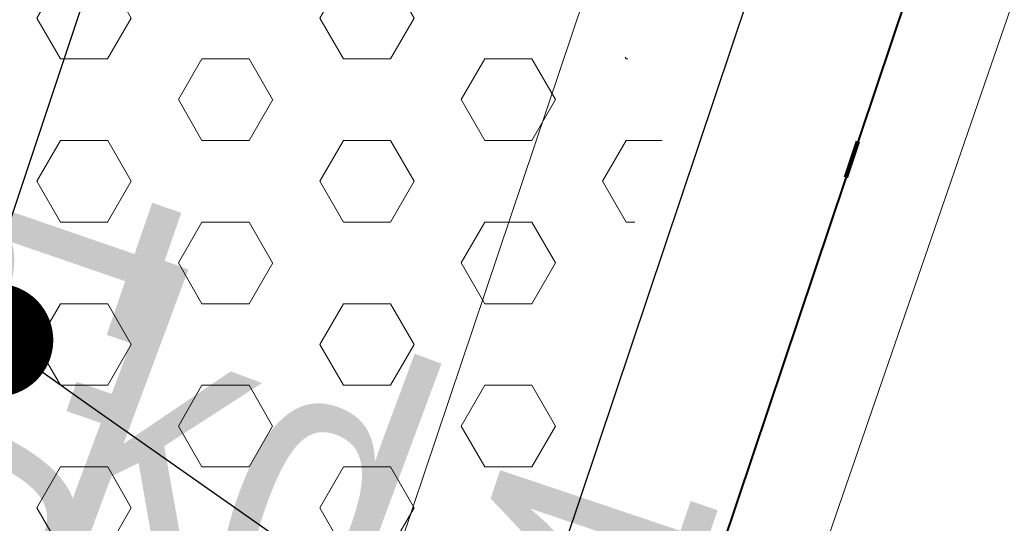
# Model space of a CAD drawing. Header units: metres. Extents: x 6599773 to 13199707, y 5688499 to 11377233.
# Tile 116 of 256: x 6599946.03 to 6599948.64, y 5688830.32 to 5688831.66. Entities that reach past the tile are written whole.
import ezdxf
from ezdxf import colors
from ezdxf.entities.mleader import LeaderData, LeaderLine
from ezdxf.enums import TextEntityAlignment as Align
from ezdxf.math import Vec2, Vec3

# ---------------------------------------------------------------- set-up
doc = ezdxf.new("R2010")
doc.units = ezdxf.units.M
doc.header["$MEASUREMENT"] = 0
for name, pattern in [('1', [0]), ('9', [1, 0, -1]), ('BTO', [0]), ('GUK', [2, 1.5, -0.5]), ('UPT', [0])]:
    doc.linetypes.add(name, pattern=pattern)
doc.layers.get('0').update_dxf_attribs({"linetype": 'CONTINUOUS', "lineweight": 5})
for name, color, linetype, lineweight in [('_kolor chodnik', 50, '1', 0), ('_kolor umocn', 7, '1', 5), ('_kolor zjazdy kostka', 7, '1', 0), ('_kolor ścieżka', 10, '1', 0), ('_linie rozgran', 100, '9', 90), ('_opiskd', 14, 'CONTINUOUS', 15), ('_row', 150, 'CONTINUOUS', 30), ('AS__Nowe_granice', 140, 'CONTINUOUS', 30), ('Kontury', 90, 'GUK', 5), ('OTK_L_5', 7, 'CONTINUOUS', 5), ('OTR_T_1', 7, 'CONTINUOUS', 5), ('P_SUKP_E_T_0', 7, 'CONTINUOUS', 5), ('UTTPOM_L_0', 30, 'UPT', 9)]:
    doc.layers.add(name, color=color, linetype=linetype, lineweight=lineweight)
for name, color, linetype, lineweight, true_color in [('_kolor jezdnia', 7, '1', 0, 0x00dbdb), ('_kolor pobocze', 7, '1', 0, 0xff66ff), ('_podział mój', 7, 'BTO', 40, 0xdb70ff)]:
    doc.layers.add(name, color=color, linetype=linetype, lineweight=lineweight, true_color=true_color)
doc.styles.add('opis drzewa', font='ARIALN.TTF', dxfattribs={"width": 0.7, "height": 1.6})
doc.styles.add('STYL_ARIAL', font='ARIALN.TTF', dxfattribs={"width": 0.75, "oblique": 0.1})
pattern_1 = [(45, (0, 0), (-0.1767766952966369, 0.1767766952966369), []), (135, (0, 0), (-0.1767766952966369, -0.1767766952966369), [])]

# ---------------------------------------------------------------- blocks, each defined once
blk = doc.blocks.new('_Dot')
at = {"color": 0, "linetype": 'ByBlock', "lineweight": -2}
blk.add_line((-0.5, 0), (-1, 0), dxfattribs=at)
at = {"color": 0, "linetype": 'ByBlock', "const_width": 0.5}
blk.add_lwpolyline([(-0.25, 0, 1), (0.25, 0, 1)], format="xyb", close=True, dxfattribs=at)

msp = doc.modelspace()

# ---------------------------------------------------------------- hatches: boundary and pattern name
at = {"layer": '_kolor chodnik'}
h = msp.add_hatch(dxfattribs=at)
h.set_pattern_fill('ANSI37', color=256, scale=2)
h.set_pattern_definition(pattern_1)
h.paths.add_polyline_path([(6599849.938171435, 5688542.085872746), (6599852.232147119, 5688548.938742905), (6599853.573135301, 5688548.489851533), (6599853.827082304, 5688549.248475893), (6599851.793849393, 5688549.929093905), (6599849.895278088, 5688548.982823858), (6599847.823506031, 5688542.793750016)])
edge = h.paths.add_edge_path()
edge.add_line((6600018.106075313, 5689087.454911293), (6600022.42781917, 5689091.229234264))
edge.add_line((6600022.42781917, 5689091.229234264), (6600020.233254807, 5689093.742094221))
edge.add_line((6600020.233254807, 5689093.742094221), (6600017.159471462, 5689091.057656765))
edge.add_arc((6600023.275194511, 5689085.3851404), 8.341433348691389, 137.1531559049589, 148.8016577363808)
edge.add_line((6600016.140105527, 5689089.706021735), (6600018.106075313, 5689087.454911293))
h.paths.add_polyline_path([(6600038.501784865, 5689187.592294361), (6600037.906968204, 5689187.700586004), (6600037.63829624, 5689186.224843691), (6600038.240083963, 5689186.115282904)])
h.paths.add_polyline_path([(6600069.098302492, 5689360.276020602), (6600068.321239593, 5689360.413462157), (6600068.064048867, 5689358.936495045), (6600068.836639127, 5689358.799546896)])
h.paths.add_polyline_path([(6600082.393785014, 5689362.950258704), (6600082.941124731, 5689366.103121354), (6600081.481377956, 5689366.361351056), (6600080.923159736, 5689363.210828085)])
h.paths.add_polyline_path([(6600074.022236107, 5689388.065861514), (6600072.983907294, 5689388.249860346), (6600072.723374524, 5689386.77253894), (6600073.760538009, 5689386.588865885)])
h.paths.add_polyline_path([(6600105.613104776, 5689486.405659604), (6600106.749499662, 5689489.711933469), (6600105.298891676, 5689490.233346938), (6600104.143487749, 5689486.917306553)], flags=17)
h.paths.add_polyline_path([(6600132.519778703, 5689678.737346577), (6600131.761827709, 5689678.896110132), (6600131.444670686, 5689677.429261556), (6600132.212256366, 5689677.269208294)])
h.paths.add_polyline_path([(6600156.649397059, 5689798.7449027), (6600156.48800471, 5689797.958860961), (6600157.450195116, 5689797.757316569), (6600157.615023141, 5689798.542205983)])
h.paths.add_polyline_path([(6600189.055358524, 5689948.643107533), (6600187.902868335, 5689948.884512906), (6600187.600024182, 5689947.417400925), (6600188.748131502, 5689947.176379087)])
edge = h.paths.add_edge_path()
edge.add_line((6600204.459383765, 5690032.969035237), (6600204.153258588, 5690031.227801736))
edge.add_arc((6600202.328347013, 5690027.299936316), 4.331100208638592, 41.85300125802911, 65.08011549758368, ccw=False)
edge.add_arc((6600032.90393149, 5690051.979071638), 174.020003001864, 352.8070218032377, 353.495463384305)
edge.add_arc((6600202.372679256, 5690027.343587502), 5.999999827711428, 55.12102442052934, 69.64815978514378)
edge = h.paths.add_edge_path()
edge.add_line((6600205.046027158, 5690040.265402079), (6600204.972740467, 5690038.483452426))
edge.add_arc((6600203.986269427, 5690044.401803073), 5.999999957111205, 279.4630688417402, 294.9140560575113)
edge.add_line((6600206.513819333, 5690038.960158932), (6600206.607027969, 5690041.030672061))
edge.add_arc((6600203.986269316, 5690044.401803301), 4.270000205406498, 284.3702444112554, 307.86193139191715, ccw=False)
edge = h.paths.add_edge_path()
edge.add_arc((6600203.547470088, 5690044.558759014), 6.446878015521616, 324.4350091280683, 356.2013368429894, ccw=False)
edge.add_arc((6600203.986269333, 5690044.401803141), 6.00000007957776, 323.2169970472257, 357.4193489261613)
h.paths.add_polyline_path([(6600208.910055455, 5690121.713696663), (6600208.146285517, 5690121.748120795), (6600207.125602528, 5690121.794124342), (6600209.971605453, 5690121.665851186)])
edge = h.paths.add_edge_path()
edge.add_line((6600238.769818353, 5690481.648294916), (6600240.338176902, 5690490.873746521))
edge.add_line((6600240.338176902, 5690490.873746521), (6600241.251295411, 5690510.829461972))
edge.add_line((6600241.251295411, 5690510.829461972), (6600239.524022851, 5690510.928942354))
edge.add_line((6600239.524022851, 5690510.928942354), (6600238.633343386, 5690491.167757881))
edge.add_line((6600238.633343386, 5690491.167757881), (6600234.579716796, 5690467.661262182))
edge.add_line((6600234.579716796, 5690467.661262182), (6600234.449796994, 5690464.966873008))
edge.add_arc((6600242.443669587, 5690464.607462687), 8.00194818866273, 177.4256738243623, 268.2543056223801)
edge.add_line((6600242.199903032, 5690456.609228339), (6600242.216657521, 5690457.359274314))
edge.add_line((6600242.216657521, 5690457.359274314), (6600242.305257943, 5690458.836738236))
edge.add_arc((6600242.444504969, 5690464.607952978), 5.772894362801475, 177.0298084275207, 268.6178439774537, ccw=False)
edge.add_line((6600236.679365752, 5690464.907083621), (6600236.951876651, 5690470.95443634))
edge.add_line((6600236.951876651, 5690470.95443634), (6600238.150786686, 5690478.210832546))
edge.add_line((6600238.150786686, 5690478.210832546), (6600238.769818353, 5690481.648294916))
h.paths.add_polyline_path([(6600238.769818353, 5690481.648294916), (6600238.150786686, 5690478.210832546), (6600239.670056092, 5690477.930590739), (6600240.266710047, 5690481.376366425)], flags=17)
edge = h.paths.add_edge_path()
edge.add_line((6600223.366500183, 5690460.339976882), (6600223.276803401, 5690457.948865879))
edge.add_arc((6600221.105749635, 5690465.64864014), 7.999999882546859, 285.7465040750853, 299.8464885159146)
edge.add_line((6600225.08717264, 5690458.709744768), (6600225.240084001, 5690461.623695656))
edge.add_arc((6600221.105749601, 5690465.648640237), 5.769999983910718, 293.06724420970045, 315.7681070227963, ccw=False)
edge = h.paths.add_edge_path()
edge.add_arc((6600220.025145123, 5690444.676291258), 5.77000016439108, 37.996647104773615, 59.94382588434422, ccw=False)
edge.add_line((6600224.572175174, 5690448.22839199), (6600224.817793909, 5690451.081798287))
edge.add_arc((6600220.025145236, 5690444.676291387), 7.999999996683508, 53.19588653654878, 68.15166733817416)
edge.add_line((6600223.00235276, 5690452.101669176), (6600222.91504296, 5690449.670427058))
edge = h.paths.add_edge_path()
edge.add_arc((6600221.105749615, 5690465.648640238), 7.999999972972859, 328.0222308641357, 357.0132597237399)
edge.add_line((6600229.094882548, 5690465.23180147), (6600229.218816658, 5690467.593604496))
edge.add_line((6600229.218816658, 5690467.593604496), (6600228.218919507, 5690467.645774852))
edge.add_line((6600228.218919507, 5690467.645774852), (6600227.891778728, 5690461.411918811))
h.paths.add_polyline_path([(6600200.980142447, 5690012.236744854), (6600202.31727834, 5690011.956662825), (6600202.522293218, 5690012.935421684), (6600201.182321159, 5690013.216097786)])
h.paths.add_polyline_path([(6600196.457878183, 5689983.98337835), (6600195.202332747, 5689984.246370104), (6600194.899091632, 5689982.777335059), (6600196.150355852, 5689982.515240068)])
edge = h.paths.add_edge_path()
edge.add_line((6600112.305909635, 5689517.99101877), (6600112.691041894, 5689519.807934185))
edge.add_line((6600112.691041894, 5689519.807934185), (6600113.245521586, 5689522.423769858))
edge.add_line((6600113.245521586, 5689522.423769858), (6600111.553124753, 5689522.782507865))
edge.add_line((6600111.553124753, 5689522.782507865), (6600107.405864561, 5689503.217226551))
edge.add_line((6600107.405864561, 5689503.217226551), (6600099.494506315, 5689480.361667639))
edge.add_line((6600099.494506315, 5689480.361667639), (6600099.182814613, 5689478.891218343))
edge.add_arc((6600107.008997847, 5689477.232359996), 8.000059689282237, 168.0325629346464, 257.7529108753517)
edge.add_line((6600105.311960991, 5689469.414366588), (6600105.784990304, 5689471.593619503))
edge.add_arc((6600107.008927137, 5689477.232314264), 5.769999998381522, 168.0321375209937, 257.7533362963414, ccw=False)
edge.add_line((6600101.364343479, 5689478.42879883), (6600101.647245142, 5689479.76342708))
edge.add_line((6600101.647245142, 5689479.76342708), (6600104.143487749, 5689486.917306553))
edge.add_line((6600104.143487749, 5689486.917306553), (6600105.298891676, 5689490.233346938))
edge.add_line((6600105.298891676, 5689490.233346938), (6600108.240043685, 5689498.809726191))
edge.add_line((6600108.240043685, 5689498.809726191), (6600112.305909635, 5689517.99101877))
h.paths.add_polyline_path([(6600136.009573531, 5689645.499114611), (6600138.333647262, 5689645.012304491), (6600138.661671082, 5689646.578318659), (6600134.869459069, 5689647.372651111)])
at = {"layer": '_kolor jezdnia'}
h = msp.add_hatch(dxfattribs=at)
h.set_pattern_fill('ANSI37', color=256, scale=2.2)
h.set_pattern_definition([(311.9999999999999, (0, 0), (0.2043648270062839, 0.1840109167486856), []), (41.99999999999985, (0, 0), (-0.1840109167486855, 0.2043648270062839), [])])
edge = h.paths.add_edge_path()
edge.add_line((6599833.066047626, 5688539.933393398), (6599850.649511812, 5688527.983462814))
edge.add_arc((6599857.337592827, 5688536.653968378), 10.95025544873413, 169.5012687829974, 232.3548431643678, ccw=False)
edge.add_arc((6599858.085851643, 5688536.618142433), 11.69295282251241, 162.2507788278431, 169.9967502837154, ccw=False)
edge.add_line((6599846.949484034, 5688540.182754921), (6599847.823506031, 5688542.793750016))
edge.add_line((6599847.823506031, 5688542.793750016), (6599849.895278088, 5688548.982823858))
edge.add_line((6599849.895278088, 5688548.982823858), (6599852.434748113, 5688556.56906746))
edge.add_line((6599852.434748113, 5688556.56906746), (6599928.48625871, 5688783.760284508))
edge.add_line((6599928.48625871, 5688783.760284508), (6599931.025728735, 5688791.34652811))
edge.add_line((6599931.025728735, 5688791.34652811), (6599996.657773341, 5688987.411326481))
edge.add_line((6599996.657773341, 5688987.411326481), (6599999.197243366, 5688994.997570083))
edge.add_line((6599999.197243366, 5688994.997570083), (6600021.930100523, 5689062.908193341))
edge.add_line((6600021.930100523, 5689062.908193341), (6600017.620224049, 5689067.371531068))
edge.add_line((6600017.620224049, 5689067.371531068), (6600016.714558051, 5689064.654078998))
edge.add_line((6600016.714558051, 5689064.654078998), (6600012.423620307, 5689051.835617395))
edge.add_line((6600012.423620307, 5689051.835617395), (6600009.884150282, 5689044.249373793))
edge.add_line((6600009.884150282, 5689044.249373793), (6599977.53516164, 5688947.612159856))
edge.add_line((6599977.53516164, 5688947.612159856), (6599974.995691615, 5688940.025916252))
edge.add_line((6599974.995691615, 5688940.025916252), (6599942.096912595, 5688841.746295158))
edge.add_line((6599942.096912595, 5688841.746295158), (6599939.557442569, 5688834.160051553))
edge.add_line((6599939.557442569, 5688834.160051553), (6599882.679288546, 5688664.246042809))
edge.add_line((6599882.679288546, 5688664.246042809), (6599880.139818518, 5688656.659799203))
edge.add_line((6599880.139818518, 5688656.659799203), (6599852.464543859, 5688573.984527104))
edge.add_line((6599852.464543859, 5688573.984527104), (6599842.470137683, 5688544.127903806))
edge.add_arc((6599835.706422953, 5688546.652910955), 7.219660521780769, 248.54809133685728, 339.52856074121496, ccw=False)
h.paths.add_polyline_path([(6600044.653202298, 5689172.271628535), (6600046.276244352, 5689181.431901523), (6600047.759199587, 5689189.801539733), (6600051.0603021, 5689208.432603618), (6600052.368792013, 5689215.817578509), (6600054.808584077, 5689229.587499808), (6600056.11707399, 5689236.972474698), (6600057.346666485, 5689243.912161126), (6600058.655146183, 5689251.297078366), (6600058.831439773, 5689252.292060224), (6600060.098987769, 5689259.445963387), (6600060.139929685, 5689259.677035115), (6600061.407468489, 5689266.830886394), (6600072.329030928, 5689328.470998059), (6600073.637511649, 5689335.855921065), (6600077.337304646, 5689356.73715072), (6600078.820259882, 5689365.106788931), (6600081.142794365, 5689378.214921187), (6600082.53851694, 5689386.092227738), (6600095.187867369, 5689457.483787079), (6600091.082877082, 5689465.8405575), (6600089.043088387, 5689454.328211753), (6600087.870641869, 5689447.711051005), (6600087.560133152, 5689445.958573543), (6600086.562151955, 5689440.326076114), (6600082.433200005, 5689417.022719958), (6600080.95024477, 5689408.65308175), (6600077.202698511, 5689387.502337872), (6600075.719743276, 5689379.132699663), (6600073.469199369, 5689366.430874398), (6600071.986244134, 5689358.061236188), (6600069.986864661, 5689346.776955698), (6600068.591142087, 5689338.899649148), (6600065.559290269, 5689321.78820693), (6600064.163567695, 5689313.91090038), (6600059.719426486, 5689288.828650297), (6600058.323703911, 5689280.951343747), (6600057.563846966, 5689276.662793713), (6600056.168124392, 5689268.785487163), (6600054.804920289, 5689261.091711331), (6600053.409197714, 5689253.214404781), (6600053.264817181, 5689252.399536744), (6600051.869094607, 5689244.522230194), (6600051.183555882, 5689240.653124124), (6600049.787833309, 5689232.775817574), (6600046.593849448, 5689214.749319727), (6600045.198126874, 5689206.872013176), (6600044.41754409, 5689202.466488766), (6600042.934588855, 5689194.096850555), (6600036.429952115, 5689157.38538759), (6600034.94699688, 5689149.01574938), (6600030.579776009, 5689124.367629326), (6600027.529365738, 5689107.151445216), (6600024.895072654, 5689094.014582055), (6600030.583685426, 5689094.264316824), (6600032.945013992, 5689106.191885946), (6600043.170247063, 5689163.901990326)])
edge = h.paths.add_edge_path()
edge.add_line((6600111.106812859, 5689535.144351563), (6600111.256844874, 5689535.85214863))
edge.add_line((6600111.256844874, 5689535.85214863), (6600112.915748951, 5689543.678261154))
edge.add_line((6600112.915748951, 5689543.678261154), (6600117.304772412, 5689564.384094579))
edge.add_line((6600117.304772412, 5689564.384094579), (6600119.067357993, 5689572.699339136))
edge.add_line((6600119.067357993, 5689572.699339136), (6600120.087667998, 5689577.512794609))
edge.add_line((6600120.087667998, 5689577.512794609), (6600121.64289057, 5689584.849775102))
edge.add_line((6600121.64289057, 5689584.849775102), (6600128.436769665, 5689616.900852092))
edge.add_line((6600128.436769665, 5689616.900852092), (6600129.991992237, 5689624.237832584))
edge.add_line((6600129.991992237, 5689624.237832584), (6600132.660554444, 5689636.827148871))
edge.add_line((6600132.660554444, 5689636.827148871), (6600133.208838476, 5689639.444704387))
edge.add_line((6600133.208838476, 5689639.444704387), (6600134.848957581, 5689647.274775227))
edge.add_line((6600134.848957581, 5689647.274775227), (6600138.97649476, 5689666.979995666))
edge.add_line((6600138.97649476, 5689666.979995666), (6600140.51410642, 5689674.320687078))
edge.add_line((6600140.51410642, 5689674.320687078), (6600145.209128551, 5689696.735129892))
edge.add_line((6600145.209128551, 5689696.735129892), (6600146.746740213, 5689704.075821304))
edge.add_line((6600146.746740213, 5689704.075821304), (6600151.462308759, 5689726.588354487))
edge.add_line((6600151.462308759, 5689726.588354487), (6600152.999920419, 5689733.929045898))
edge.add_line((6600152.999920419, 5689733.929045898), (6600155.244070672, 5689744.642813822))
edge.add_line((6600155.244070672, 5689744.642813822), (6600156.781682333, 5689751.983505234))
edge.add_line((6600156.781682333, 5689751.983505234), (6600161.635515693, 5689775.156126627))
edge.add_line((6600161.635515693, 5689775.156126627), (6600163.378142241, 5689783.475576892))
edge.add_line((6600163.378142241, 5689783.475576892), (6600163.850769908, 5689785.731942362))
edge.add_line((6600163.850769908, 5689785.731942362), (6600167.028500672, 5689800.90270461))
edge.add_line((6600167.028500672, 5689800.90270461), (6600179.490888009, 5689860.399222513))
edge.add_line((6600179.490888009, 5689860.399222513), (6600181.233514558, 5689868.718672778))
edge.add_line((6600181.233514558, 5689868.718672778), (6600181.84713393, 5689871.648144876))
edge.add_line((6600181.84713393, 5689871.648144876), (6600183.38474559, 5689878.988836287))
edge.add_line((6600183.38474559, 5689878.988836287), (6600184.935818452, 5689886.393792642))
edge.add_line((6600184.935818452, 5689886.393792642), (6600186.575937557, 5689894.223863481))
edge.add_line((6600186.575937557, 5689894.223863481), (6600194.051338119, 5689929.912074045))
edge.add_line((6600194.051338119, 5689929.912074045), (6600195.691457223, 5689937.742144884))
edge.add_line((6600195.691457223, 5689937.742144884), (6600202.915799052, 5689972.231779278))
edge.add_line((6600202.915799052, 5689972.231779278), (6600204.555918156, 5689980.061850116))
edge.add_line((6600204.555918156, 5689980.061850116), (6600206.062781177, 5689987.255744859))
edge.add_line((6600206.062781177, 5689987.255744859), (6600207.702900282, 5689995.085815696))
edge.add_line((6600207.702900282, 5689995.085815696), (6600210.232559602, 5690007.162628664))
edge.add_line((6600210.232559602, 5690007.162628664), (6600211.694938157, 5690014.144150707))
edge.add_arc((6600028.177652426, 5690052.584442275), 187.5000004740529, 348.1696294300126, 357.4195276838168)
edge.add_line((6600215.487522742, 5690044.142720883), (6600208.310270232, 5690026.480446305))
edge.add_arc((6600032.903933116, 5690051.97907145), 177.2500013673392, 348.1696294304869, 351.7289130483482, ccw=False)
edge.add_line((6600206.38894146, 5690015.640182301), (6600205.966941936, 5690013.625519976))
edge.add_line((6600205.966941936, 5690013.625519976), (6600204.326822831, 5690005.795449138))
edge.add_line((6600204.326822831, 5690005.795449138), (6600197.076961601, 5689971.183982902))
edge.add_line((6600197.076961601, 5689971.183982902), (6600195.334335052, 5689962.864532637))
edge.add_line((6600195.334335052, 5689962.864532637), (6600193.44722506, 5689953.855305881))
edge.add_line((6600193.44722506, 5689953.855305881), (6600191.909227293, 5689946.512771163))
edge.add_line((6600191.909227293, 5689946.512771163), (6600185.49684423, 5689915.899498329))
edge.add_line((6600185.49684423, 5689915.899498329), (6600183.856521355, 5689908.068454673))
edge.add_line((6600183.856521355, 5689908.068454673), (6600182.066605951, 5689899.523243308))
edge.add_line((6600182.066605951, 5689899.523243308), (6600180.32407057, 5689891.204228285))
edge.add_line((6600180.32407057, 5689891.204228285), (6600174.320344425, 5689862.541919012))
edge.add_line((6600174.320344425, 5689862.541919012), (6600172.577809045, 5689854.222903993))
edge.add_line((6600172.577809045, 5689854.222903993), (6600163.663810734, 5689811.666703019))
edge.add_line((6600163.663810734, 5689811.666703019), (6600162.023782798, 5689803.837067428))
edge.add_line((6600162.023782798, 5689803.837067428), (6600160.924220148, 5689798.587659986))
edge.add_line((6600160.924220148, 5689798.587659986), (6600159.279208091, 5689790.734229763))
edge.add_line((6600159.279208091, 5689790.734229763), (6600157.107250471, 5689780.365115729))
edge.add_line((6600157.107250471, 5689780.365115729), (6600155.462238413, 5689772.511685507))
edge.add_line((6600155.462238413, 5689772.511685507), (6600153.380318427, 5689762.572418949))
edge.add_line((6600153.380318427, 5689762.572418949), (6600151.735124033, 5689754.718118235))
edge.add_line((6600151.735124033, 5689754.718118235), (6600148.586504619, 5689739.686336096))
edge.add_line((6600148.586504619, 5689739.686336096), (6600146.885007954, 5689731.563243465))
edge.add_line((6600146.885007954, 5689731.563243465), (6600141.75088822, 5689707.052510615))
edge.add_line((6600141.75088822, 5689707.052510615), (6600140.110896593, 5689699.223048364))
edge.add_line((6600140.110896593, 5689699.223048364), (6600133.483561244, 5689667.583574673))
edge.add_line((6600133.483561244, 5689667.583574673), (6600131.860394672, 5689659.834436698))
edge.add_line((6600131.860394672, 5689659.834436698), (6600131.740984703, 5689659.26436315))
edge.add_line((6600131.740984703, 5689659.26436315), (6600130.117814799, 5689651.515209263))
edge.add_line((6600130.117814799, 5689651.515209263), (6600127.278733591, 5689637.961189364))
edge.add_line((6600127.278733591, 5689637.961189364), (6600126.924568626, 5689636.290366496))
edge.add_line((6600126.924568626, 5689636.290366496), (6600125.166244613, 5689627.995226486))
edge.add_line((6600125.166244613, 5689627.995226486), (6600118.009503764, 5689594.232298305))
edge.add_line((6600118.009503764, 5689594.232298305), (6600116.251179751, 5689585.937158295))
edge.add_line((6600116.251179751, 5689585.937158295), (6600113.665314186, 5689573.737975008))
edge.add_line((6600113.665314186, 5689573.737975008), (6600111.898534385, 5689565.402943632))
edge.add_line((6600111.898534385, 5689565.402943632), (6600104.889982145, 5689532.33911599))
edge.add_line((6600104.889982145, 5689532.33911599), (6600103.226635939, 5689524.492047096))
edge.add_line((6600103.226635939, 5689524.492047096), (6600096.623876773, 5689493.342605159))
edge.add_line((6600096.623876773, 5689493.342605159), (6600094.968986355, 5689485.53542763))
edge.add_line((6600094.968986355, 5689485.53542763), (6600094.300101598, 5689482.379870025))
edge.add_line((6600094.300101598, 5689482.379870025), (6600099.182814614, 5689478.891218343))
edge.add_line((6600099.182814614, 5689478.891218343), (6600099.494506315, 5689480.361667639))
edge.add_line((6600099.494506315, 5689480.361667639), (6600111.106812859, 5689535.144351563))
edge = h.paths.add_edge_path()
edge.add_arc((6600239.213891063, 5690851.4003676), 10.0000000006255, -2.8342403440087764, 76.13703556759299, ccw=False)
edge.add_line((6600249.201658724, 5690850.905901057), (6600249.082723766, 5690848.503524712))
edge.add_line((6600249.082723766, 5690848.503524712), (6600247.016487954, 5690806.767468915))
edge.add_line((6600247.016487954, 5690806.767468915), (6600246.092398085, 5690789.152178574))
edge.add_line((6600246.092398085, 5690789.152178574), (6600233.768116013, 5690572.015170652))
edge.add_line((6600233.768116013, 5690572.015170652), (6600228.959056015, 5690465.29620206))
edge.add_line((6600228.959056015, 5690465.29620206), (6600234.588724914, 5690465.017134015))
edge.add_line((6600234.588724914, 5690465.017134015), (6600239.26254019, 5690571.767576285))
edge.add_line((6600239.26254019, 5690571.767576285), (6600252.505038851, 5690806.400146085))
edge.add_line((6600252.505038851, 5690806.400146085), (6600254.569211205, 5690848.094521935))
edge.add_arc((6600262.559425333, 5690847.6989487), 7.999999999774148, 76.13703557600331, 177.1657596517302, ccw=False)
edge.add_line((6600264.476229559, 5690855.465921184), (6600241.609896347, 5690861.109083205))
edge = h.paths.add_edge_path()
edge.add_line((6600250.031475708, 5690451.625307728), (6600250.231741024, 5690455.772579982))
edge.add_line((6600250.231741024, 5690455.772579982), (6600246.257763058, 5690456.417303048))
edge.add_line((6600246.257763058, 5690456.417303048), (6600242.171761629, 5690456.61060902))
edge.add_arc((6600242.563100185, 5690464.586983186), 7.985968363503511, 176.9123644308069, 267.1911945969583, ccw=False)
edge.add_line((6600234.588724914, 5690465.017134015), (6600228.959056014, 5690465.29620206))
edge.add_arc((6600220.965133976, 5690465.657286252), 8.002072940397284, 267.8289300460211, 357.413716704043, ccw=False)
edge.add_line((6600220.661989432, 5690457.660957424), (6600212.406915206, 5690458.119572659))
edge.add_line((6600212.406915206, 5690458.119572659), (6600208.431872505, 5690457.817501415))
edge.add_line((6600208.431872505, 5690457.817501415), (6600208.233912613, 5690454.548331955))
edge.add_line((6600208.233912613, 5690454.548331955), (6600212.129565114, 5690453.127270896))
edge.add_line((6600212.129565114, 5690453.127270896), (6600218.640548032, 5690452.76554962))
edge.add_line((6600218.640548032, 5690452.76554962), (6600216.486747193, 5690452.885205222))
edge.add_line((6600216.486747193, 5690452.885205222), (6600220.46890539, 5690452.663974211))
edge.add_arc((6600220.025145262, 5690444.676291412), 7.999999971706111, -0.3386579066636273, 86.8201700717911, ccw=False)
edge.add_line((6600228.025005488, 5690444.629006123), (6600227.803602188, 5690439.649256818))
edge.add_line((6600227.803602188, 5690439.649256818), (6600226.885525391, 5690435.936828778))
edge.add_line((6600226.885525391, 5690435.936828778), (6600225.534849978, 5690405.967249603))
edge.add_line((6600225.534849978, 5690405.967249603), (6600226.115199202, 5690402.187514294))
edge.add_line((6600226.115199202, 5690402.187514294), (6600213.445139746, 5690121.008786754))
edge.add_line((6600213.445139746, 5690121.008786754), (6600213.352800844, 5690118.960058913))
edge.add_line((6600213.352800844, 5690118.960058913), (6600209.980184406, 5690044.131649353))
edge.add_arc((6600203.986269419, 5690044.401803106), 5.999999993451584, 257.4162346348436, 357.41934921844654, ccw=False)
edge.add_line((6600202.679069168, 5690038.545931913), (6600201.589735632, 5690033.666039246))
edge.add_line((6600201.589735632, 5690033.666039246), (6600203.67987942, 5690033.199458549))
edge.add_arc((6600202.372679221, 5690027.343587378), 5.999999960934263, -8.27108729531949, 77.41623506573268, ccw=False)
edge.add_line((6600208.310270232, 5690026.480446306), (6600215.487522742, 5690044.142720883))
edge.add_line((6600215.487522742, 5690044.142720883), (6600216.199687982, 5690059.944661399))
edge.add_line((6600216.199687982, 5690059.944661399), (6600216.537356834, 5690067.437056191))
edge.add_line((6600216.537356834, 5690067.437056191), (6600223.893528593, 5690230.66011469))
edge.add_line((6600223.893528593, 5690230.66011469), (6600224.231197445, 5690238.152509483))
edge.add_line((6600224.231197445, 5690238.152509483), (6600233.507835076, 5690443.987992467))
edge.add_arc((6600241.499722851, 5690443.627812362), 7.999999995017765, 87.29208981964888, 177.4195277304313, ccw=False)
edge.add_line((6600241.877677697, 5690451.618879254), (6600246.021541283, 5690451.422886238))
edge.add_line((6600246.021541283, 5690451.422886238), (6600246.427694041, 5690451.443388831))
edge.add_line((6600246.427694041, 5690451.443388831), (6600246.793970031, 5690451.461878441))
edge.add_line((6600246.793970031, 5690451.461878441), (6600250.031475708, 5690451.625307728))
edge = h.paths.add_edge_path()
edge.add_line((6600007.33756506, 5689086.20374581), (6600006.980466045, 5689080.740822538))
edge.add_line((6600006.980466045, 5689080.740822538), (6600007.229745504, 5689080.720859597))
edge.add_line((6600007.229745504, 5689080.720859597), (6600008.093335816, 5689080.601653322))
edge.add_line((6600008.093335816, 5689080.601653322), (6600008.702681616, 5689080.53831051))
edge.add_arc((6600008.140193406, 5689070.554142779), 9.999999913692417, -18.557800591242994, 86.77547804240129, ccw=False)
edge.add_line((6600017.620224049, 5689067.371531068), (6600021.930100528, 5689062.908193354))
edge.add_arc((6599734.83819726, 5689159.011261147), 302.7499967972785, 341.4922000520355, 343.8640860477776)
edge.add_arc((6600034.895369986, 5689072.315877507), 9.581213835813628, 98.63328270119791, 164.5273290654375, ccw=False)
edge.add_line((6600033.457137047, 5689081.788529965), (6600033.832640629, 5689081.798737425))
edge.add_line((6600033.832640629, 5689081.798737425), (6600034.422462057, 5689082.05700874))
edge.add_line((6600034.422462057, 5689082.05700874), (6600036.833623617, 5689082.139040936))
edge.add_line((6600036.833623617, 5689082.139040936), (6600036.730225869, 5689087.148851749))
edge.add_line((6600036.730225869, 5689087.148851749), (6600036.579860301, 5689087.134303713))
edge.add_arc((6600036.479565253, 5689093.136286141), 6.002820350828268, 169.1687651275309, 270.9573417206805, ccw=False)
edge.add_line((6600030.583685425, 5689094.264316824), (6600024.895072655, 5689094.014582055))
edge.add_arc((6600015.200558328, 5689096.162123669), 9.929528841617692, 271.0943432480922, 347.5094668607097, ccw=False)
edge.add_arc((6600014.909438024, 5689089.646776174), 3.446070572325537, 264.4236009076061, 278.0194998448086, ccw=False)
edge.add_line((6600014.574573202, 5689086.217014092), (6600014.299554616, 5689086.232508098))
edge.add_line((6600014.299554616, 5689086.232508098), (6600010.474232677, 5689086.448019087))
edge.add_line((6600010.474232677, 5689086.448019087), (6600007.33756506, 5689086.20374581))
edge = h.paths.add_edge_path()
edge.add_line((6600105.490725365, 5689463.953528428), (6600106.927559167, 5689464.047234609))
edge.add_line((6600106.927559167, 5689464.047234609), (6600107.835, 5689468.66))
edge.add_line((6600107.835, 5689468.66), (6600105.311960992, 5689469.414366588))
edge.add_arc((6600107.008997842, 5689477.232359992), 8.000059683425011, 168.0325628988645, 257.7529109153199, ccw=False)
edge.add_line((6600099.182814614, 5689478.891218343), (6600094.300101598, 5689482.379870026))
edge.add_arc((6600586.245114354, 5689378.10423892), 502.8750369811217, 168.032376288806, 169.9522165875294)
edge.add_line((6600091.082877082, 5689465.8405575), (6600095.187867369, 5689457.483787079))
edge.add_arc((6600103.06517392, 5689456.088064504), 8.000000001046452, 77.7533362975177, 169.9524553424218, ccw=False)
edge.add_line((6600104.762140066, 5689463.906012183), (6600105.490725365, 5689463.953528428))
at = {"layer": '_kolor pobocze'}
h = msp.add_hatch(dxfattribs=at)
h.set_pattern_fill('ANSI37', color=256, scale=2)
h.set_pattern_definition(pattern_1)
edge = h.paths.add_edge_path()
edge.add_line((6600035.926965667, 5689101.56944285), (6600036.046865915, 5689102.311543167))
edge.add_arc((6600058.171848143, 5689233.778275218), 133.3154772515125, 259.4578941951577, 260.4470163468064, ccw=False)
edge.add_line((6600033.780707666, 5689102.713067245), (6600032.142559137, 5689101.847662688))
edge.add_arc((6599734.838175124, 5689159.011266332), 302.7500195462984, 347.6801154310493, 349.11639019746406, ccw=False)
edge.add_arc((6600036.478170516, 5689093.133441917), 6.000000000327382, 167.68011541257, 271.5571101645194)
edge.add_line((6600036.64121064, 5689087.1356575), (6600036.730491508, 5689087.137804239))
edge.add_line((6600036.730491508, 5689087.137804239), (6600036.71246321, 5689087.887583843))
edge.add_line((6600036.71246321, 5689087.887583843), (6600036.559840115, 5689087.884077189))
edge.add_arc((6600036.482532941, 5689093.14290691), 5.259397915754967, 170.6455005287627, 270.84221319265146, ccw=False)
edge.add_arc((6600545.796425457, 5688991.216220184), 524.6691769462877, 167.9170060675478, 168.7028219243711, ccw=False)
edge.add_line((6600032.751078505, 5689101.044345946), (6600034.011432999, 5689101.917298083))
edge.add_line((6600034.011432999, 5689101.917298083), (6600035.926965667, 5689101.56944285))
edge = h.paths.add_edge_path()
edge.add_line((6600002.828843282, 5688994.032881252), (6600003.066918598, 5688994.744091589))
edge.add_line((6600003.066918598, 5688994.744091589), (6600001.227880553, 5688995.359703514))
edge.add_line((6600001.227880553, 5688995.359703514), (6600000.55876659, 5688996.702196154))
edge.add_line((6600000.55876659, 5688996.702196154), (6600022.641310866, 5689062.67011804))
edge.add_arc((6599734.83819395, 5689159.011262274), 303.5000002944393, 341.4922000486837, 343.8640860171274)
edge.add_arc((6600035.267451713, 5689072.092773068), 9.250000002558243, 91.55711016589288, 163.8640860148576, ccw=False)
edge.add_line((6600035.016098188, 5689081.339357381), (6600036.868703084, 5689081.389717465))
edge.add_line((6600036.868703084, 5689081.389717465), (6600036.850674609, 5689082.139504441))
edge.add_line((6600036.850674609, 5689082.139504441), (6600034.995718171, 5689082.089080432))
edge.add_arc((6600035.267451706, 5689072.092773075), 9.999999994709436, 91.55711014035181, 163.8640860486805)
edge.add_arc((6599734.838192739, 5689159.011262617), 302.7500015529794, 341.4922000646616, 343.8640860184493, ccw=False)
edge.add_line((6600021.930100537, 5689062.908193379), (6599999.748942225, 5688996.6456785))
edge.add_line((6599999.748942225, 5688996.6456785), (6600000.695212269, 5688994.747107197))
edge.add_line((6600000.695212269, 5688994.747107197), (6600002.828843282, 5688994.032881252))
h.paths.add_polyline_path([(6599971.7492186, 5688907.297112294), (6599971.084233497, 5688908.631320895), (6599997.822068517, 5688988.526766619), (6599999.164561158, 5688989.195880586), (6600001.003599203, 5688988.580268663), (6600001.241674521, 5688989.291479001), (6599999.108043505, 5688990.005704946), (6599997.2094722, 5688989.059434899), (6599970.270280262, 5688908.583087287), (6599971.216550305, 5688906.684515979), (6599973.350181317, 5688905.970290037), (6599973.588256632, 5688906.681500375)])
h.paths.add_polyline_path([(6599932.504667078, 5688790.060553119), (6599931.835553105, 5688791.403045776), (6599968.343406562, 5688900.4641754), (6599969.685899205, 5688901.133289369), (6599971.524937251, 5688900.517677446), (6599971.763012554, 5688901.228887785), (6599969.629381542, 5688901.94311373), (6599967.730810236, 5688900.996843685), (6599931.025728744, 5688791.34652811), (6599931.971998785, 5688789.447956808), (6599933.988392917, 5688788.772975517), (6599934.226774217, 5688789.484136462)])
at = {"layer": '_kolor umocn', "ltscale": 0.5}
h = msp.add_hatch(dxfattribs=at)
h.set_pattern_fill('HEX', color=256)
h.set_pattern_definition([(0, (-289.7341963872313, -1875.716316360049), (0, 0.2165063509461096), [0.125, -0.25]), (120, (-289.7341963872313, -1875.716316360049), (-0.1875, -0.1082531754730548), [0.1249999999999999, -0.2499999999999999]), (59.99999999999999, (-289.6091963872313, -1875.716316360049), (-0.1875, 0.1082531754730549), [0.125, -0.25])])
h.paths.add_polyline_path([(6599947.791693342, 5688831.508723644), (6599945.52961535, 5688832.311775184), (6599944.707465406, 5688829.855739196), (6599946.974273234, 5688829.066817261)])
at = {"layer": '_kolor zjazdy kostka'}
h = msp.add_hatch(dxfattribs=at)
h.set_pattern_fill('ANSI37', color=256, scale=2)
h.set_pattern_definition(pattern_1)
h.paths.add_polyline_path([(6600244.137440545, 5690813.934732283), (6600242.369522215, 5690814.022127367), (6600242.097568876, 5690808.528921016), (6600243.865482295, 5690808.44142671)])
h.paths.add_polyline_path([(6600247.012128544, 5690806.679412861), (6600247.44273645, 5690815.377295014), (6600247.393289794, 5690814.378518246), (6600247.113277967, 5690808.722537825)])
h.paths.add_polyline_path([(6600242.297085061, 5690788.088808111), (6600240.958726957, 5690788.155683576), (6600240.648818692, 5690782.664569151), (6600241.987258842, 5690782.599147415)])
h.paths.add_polyline_path([(6600245.558275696, 5690780.919298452), (6600246.037231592, 5690789.405686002), (6600244.985820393, 5690788.453468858), (6600244.612601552, 5690781.981345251)])
h.paths.add_polyline_path([(6600241.348405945, 5690723.711515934), (6600242.272017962, 5690722.691689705), (6600242.749709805, 5690731.155680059), (6600241.698138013, 5690730.203317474), (6600241.472690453, 5690726.27550499)])
h.paths.add_polyline_path([(6600225.772794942, 5690394.589141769), (6600224.731429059, 5690393.637598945), (6600224.461246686, 5690387.644646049), (6600225.412923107, 5690386.603142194)])
h.paths.add_polyline_path([(6600223.012390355, 5690333.280720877), (6600223.372595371, 5690341.272607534), (6600222.32835346, 5690340.318436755), (6600222.058239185, 5690334.324941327)])
h.paths.add_polyline_path([(6600215.496388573, 5690166.390602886), (6600215.856593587, 5690174.382489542), (6600214.812834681, 5690173.428760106), (6600214.542018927, 5690167.435062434)])
h.paths.add_polyline_path([(6600212.446537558, 5690121.053392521), (6600213.399499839, 5690120.010473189), (6600213.788744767, 5690128.503024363), (6600212.745135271, 5690127.54943145)])
h.paths.add_polyline_path([(6600209.977420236, 5690121.665589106), (6600210.225142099, 5690127.162117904), (6600207.346107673, 5690127.291879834), (6600207.119593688, 5690121.794395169)])
h.paths.add_polyline_path([(6600207.950178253, 5690070.725854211), (6600204.880846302, 5690070.828947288), (6600204.643784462, 5690065.333808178), (6600207.702521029, 5690065.204598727)])
h.paths.add_polyline_path([(6600200.981479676, 5690012.236464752), (6600199.969248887, 5690007.339980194), (6600201.282587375, 5690007.064882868), (6600202.31726072, 5690011.956666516)])
h.paths.add_polyline_path([(6600193.613960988, 5689970.406358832), (6600192.398010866, 5689970.660657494), (6600191.286205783, 5689965.274578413), (6600192.486379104, 5689965.023185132)])
h.paths.add_polyline_path([(6600189.061271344, 5689948.671423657), (6600189.984133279, 5689953.050774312), (6600188.818902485, 5689953.32186217), (6600187.908781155, 5689948.91282903)])
h.paths.add_polyline_path([(6600180.976201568, 5689915.317449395), (6600179.952861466, 5689910.421322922), (6600181.008474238, 5689910.200199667), (6600182.033843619, 5689915.09540201)])
h.paths.add_polyline_path([(6600176.508279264, 5689893.538690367), (6600177.476023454, 5689893.335973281), (6600178.603605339, 5689898.719146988), (6600177.636002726, 5689898.922290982)])
h.paths.add_polyline_path([(6600179.28182965, 5689859.401159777), (6600180.522246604, 5689860.211927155), (6600181.057490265, 5689860.561775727), (6600183.598022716, 5689860.029600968), (6600184.726606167, 5689865.412570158), (6600182.186324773, 5689865.943033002), (6600181.604764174, 5689866.832779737), (6600181.024456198, 5689867.720610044)])
h.paths.add_polyline_path([(6600160.20081012, 5689810.862606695), (6600159.232772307, 5689811.065842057), (6600158.207991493, 5689806.171529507), (6600159.17573568, 5689805.968812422)])
h.paths.add_polyline_path([(6600156.493917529, 5689797.987177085), (6600155.463416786, 5689793.068691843), (6600156.431160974, 5689792.865974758), (6600157.461419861, 5689797.784520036)])
edge = h.paths.add_edge_path()
edge.add_arc((6600173.111981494, 5689800.679690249), 5.999999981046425, 204.6731153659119, 239.5411154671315, ccw=False)
edge.add_arc((6600173.162096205, 5689800.685330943), 6.047914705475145, 168.3203586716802, 204.5234866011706, ccw=False)
edge.add_line((6600167.239404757, 5689801.909666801), (6600163.65166784, 5689784.781499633))
edge.add_arc((6600169.524220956, 5689783.551410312), 5.999999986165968, 139.2146049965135, 168.1696294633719, ccw=False)
edge.add_arc((6600169.524220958, 5689783.551410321), 5.999999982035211, 96.80962310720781, 139.2146050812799, ccw=False)
edge.add_line((6600168.81279652, 5689789.509083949), (6600170.070461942, 5689795.507731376))
h.paths.add_polyline_path([(6600163.526364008, 5689776.866746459), (6600166.051243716, 5689776.337874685), (6600167.179826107, 5689781.720838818), (6600164.653945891, 5689782.24992016), (6600163.941148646, 5689783.340449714), (6600163.493329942, 5689784.025580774), (6600161.750703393, 5689775.706130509), (6600162.438017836, 5689776.155376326)])
h.paths.add_polyline_path([(6600152.614191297, 5689774.643430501), (6600153.639138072, 5689779.536616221), (6600152.646757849, 5689779.74492896), (6600151.646447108, 5689774.846147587)])
h.paths.add_polyline_path([(6600150.121074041, 5689767.466820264), (6600148.177624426, 5689758.167954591), (6600149.115997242, 5689757.971390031), (6600151.066362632, 5689767.268392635)])
h.paths.add_polyline_path([(6600142.970741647, 5689739.332500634), (6600141.888449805, 5689734.142420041), (6600144.036614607, 5689733.695518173), (6600145.123068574, 5689738.882330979)])
h.paths.add_polyline_path([(6600136.256357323, 5689701.052153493), (6600137.154085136, 5689700.864096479), (6600138.287960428, 5689706.274871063), (6600137.38649247, 5689706.464182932)])
h.paths.add_polyline_path([(6600130.081494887, 5689667.099389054), (6600129.212847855, 5689667.281639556), (6600128.083282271, 5689661.898895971), (6600128.953953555, 5689661.716447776)])
h.paths.add_polyline_path([(6600128.397394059, 5689659.030340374), (6600127.554144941, 5689659.207226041), (6600126.493408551, 5689653.810049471), (6600127.269860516, 5689653.647397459)])
h.paths.add_polyline_path([(6600134.990411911, 5689640.633636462), (6600137.30714639, 5689640.148363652), (6600138.339560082, 5689645.040620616), (6600136.015486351, 5689645.500958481), (6600135.435178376, 5689646.388788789), (6600134.8548704, 5689647.276619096), (6600133.214751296, 5689639.446548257), (6600134.102581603, 5689640.026856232)])
h.paths.add_polyline_path([(6600122.164164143, 5689634.294831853), (6600121.024067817, 5689628.914244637), (6600122.015114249, 5689628.705875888), (6600123.155614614, 5689634.086346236)])
h.paths.add_polyline_path([(6600114.542075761, 5689593.450769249), (6600113.493359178, 5689593.398339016), (6600112.364315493, 5689588.045694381), (6600113.29076438, 5689587.547532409)])
h.paths.add_polyline_path([(6600110.194543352, 5689572.941097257), (6600109.207819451, 5689573.148880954), (6600108.06771793, 5689567.768269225), (6600109.050143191, 5689567.53521504)])
h.paths.add_polyline_path([(6600119.083213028, 5689565.540446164), (6600119.089125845, 5689565.542290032), (6600121.462438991, 5689565.065690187), (6600122.598093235, 5689570.447168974), (6600120.229622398, 5689570.949214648), (6600119.651446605, 5689571.8119627), (6600119.073270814, 5689572.72765526), (6600117.310757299, 5689564.412754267)])
h.paths.add_polyline_path([(6600101.698666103, 5689532.937884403), (6600100.730666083, 5689533.141679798), (6600099.694214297, 5689528.250234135), (6600100.669121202, 5689528.045267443)])
h.paths.add_polyline_path([(6600094.06402112, 5689496.827028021), (6600093.080194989, 5689497.033910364), (6600092.036590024, 5689492.143967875), (6600093.038865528, 5689491.933250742)])
h.paths.add_polyline_path([(6600083.709836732, 5689453.749808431), (6600082.738586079, 5689448.336231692), (6600084.647281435, 5689448.027407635), (6600085.606840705, 5689453.416583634)])
h.paths.add_polyline_path([(6600084.434394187, 5689446.825895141), (6600083.731191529, 5689446.921126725), (6600082.928047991, 5689442.491821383), (6600083.649300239, 5689442.394910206)])
h.paths.add_polyline_path([(6600078.04194071, 5689410.721110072), (6600078.996952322, 5689416.137564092), (6600078.0548333, 5689416.304853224), (6600077.111232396, 5689410.886043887)])
h.paths.add_polyline_path([(6600072.911565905, 5689386.768652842), (6600071.96046622, 5689381.312635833), (6600072.800073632, 5689381.163221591), (6600073.76645083, 5689386.590709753)])
h.paths.add_polyline_path([(6600082.887400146, 5689379.432062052), (6600085.278102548, 5689379.034943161), (6600086.160383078, 5689383.956496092), (6600083.759726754, 5689384.355378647), (6600083.152078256, 5689385.224725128), (6600082.544429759, 5689386.094071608), (6600081.148707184, 5689378.216765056), (6600082.018053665, 5689378.824413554)])
h.paths.add_polyline_path([(6600080.731401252, 5689363.247695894), (6600080.041469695, 5689363.369939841), (6600079.433821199, 5689364.239286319), (6600078.8261727, 5689365.108632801), (6600077.343217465, 5689356.73899459), (6600078.212563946, 5689357.346643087), (6600079.081910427, 5689357.954291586), (6600081.429189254, 5689357.564866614), (6600082.388748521, 5689362.980514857)])
h.paths.add_polyline_path([(6600069.104215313, 5689360.304336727), (6600070.063917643, 5689365.720487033), (6600069.2708267, 5689365.861009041), (6600068.327152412, 5689360.441778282)])
h.paths.add_polyline_path([(6600066.55061698, 5689345.891799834), (6600065.546169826, 5689346.069805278), (6600064.677796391, 5689341.145792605), (6600065.678290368, 5689340.968483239)])
h.paths.add_polyline_path([(6600061.138656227, 5689321.077501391), (6600060.270282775, 5689316.15348863), (6600061.250715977, 5689315.979734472), (6600062.127590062, 5689320.902245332)])
h.paths.add_polyline_path([(6600055.325252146, 5689288.11325564), (6600054.456878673, 5689283.189242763), (6600055.410852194, 5689283.020177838), (6600056.28317863, 5689287.917022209)])
h.paths.add_polyline_path([(6600048.045675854, 5689182.819289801), (6600050.371939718, 5689182.407116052), (6600051.314445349, 5689187.67761207), (6600048.980409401, 5689188.064690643), (6600048.372760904, 5689188.934037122), (6600047.765112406, 5689189.803383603), (6600046.306982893, 5689181.603992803), (6600046.972918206, 5689182.069462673)])
h.paths.add_polyline_path([(6600040.943690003, 5689201.374141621), (6600039.339175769, 5689201.66987967), (6600038.429882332, 5689196.244216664), (6600039.984130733, 5689195.958493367)])
h.paths.add_polyline_path([(6600032.993704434, 5689156.473759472), (6600032.278185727, 5689156.600537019), (6600031.299242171, 5689151.188930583), (6600032.034145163, 5689151.058111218)])
h.paths.add_polyline_path([(6600026.309179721, 5689123.603833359), (6600025.417362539, 5689118.683970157), (6600026.271201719, 5689118.532684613), (6600027.143528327, 5689123.456001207)])
h.paths.add_polyline_path([(6600013.302986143, 5689054.462576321), (6600015.84245617, 5689062.048819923), (6600014.576741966, 5689061.417973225), (6600012.672139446, 5689055.728290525)])
h.paths.add_polyline_path([(6599974.547216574, 5688938.686171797), (6599977.086686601, 5688946.272415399), (6599975.820972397, 5688945.641568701), (6599973.916369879, 5688939.951886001)])
h.paths.add_polyline_path([(6599942.102825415, 5688841.748139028), (6599940.837111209, 5688841.117292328), (6599938.932508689, 5688835.427609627), (6599939.563355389, 5688834.161895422)])
h.paths.add_polyline_path([(6599882.685201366, 5688664.247886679), (6599881.419487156, 5688663.617039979), (6599879.514884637, 5688657.927357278), (6599880.145731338, 5688656.661643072)])
h.paths.add_polyline_path([(6599851.799762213, 5688549.930937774), (6599853.832995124, 5688549.250319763), (6599855.420163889, 5688553.991722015), (6599853.386930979, 5688554.672340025), (6599852.913795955, 5688555.621625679), (6599852.440660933, 5688556.570911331), (6599849.901190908, 5688548.984667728)])
h.paths.add_polyline_path([(6600233.581687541, 5690586.458647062), (6600234.520016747, 5690585.337735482), (6600234.976631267, 5690593.42826699), (6600233.922640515, 5690592.499827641)])
h.paths.add_polyline_path([(6600231.728371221, 5690526.750719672), (6600230.676277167, 5690525.793817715), (6600230.420013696, 5690519.782861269), (6600231.363586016, 5690518.655686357)])
h.paths.add_polyline_path([(6600237.577122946, 5690639.505119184), (6600236.516490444, 5690638.540451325), (6600236.176926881, 5690632.541599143), (6600237.1204992, 5690631.41442423)])
h.paths.add_polyline_path([(6600238.927801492, 5690681.139540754), (6600239.8637879, 5690680.021427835), (6600240.320411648, 5690688.112122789), (6600239.268317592, 5690687.155220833)])
h.paths.add_polyline_path([(6600218.122284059, 5690224.814875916), (6600217.079933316, 5690223.862433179), (6600216.809648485, 5690217.865326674), (6600217.762143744, 5690216.822918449)])
h.paths.add_polyline_path([(6600219.363739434, 5690274.535639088), (6600220.315886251, 5690273.493612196), (6600220.675810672, 5690281.480778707), (6600219.633750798, 5690280.528598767)])
h.paths.add_polyline_path([(6600168.75986753, 5689856.554734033), (6600169.729143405, 5689856.351696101), (6600170.857343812, 5689861.737822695), (6600169.889741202, 5689861.940966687)])
h.paths.add_polyline_path([(6600168.841833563, 5689852.115601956), (6600167.871405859, 5689852.319339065), (6600166.844894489, 5689847.425845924), (6600167.816759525, 5689847.221809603)])
at = {"layer": '_kolor ścieżka'}
h = msp.add_hatch(dxfattribs=at)
h.set_pattern_fill('ANSI37', color=10, scale=2)
h.set_pattern_definition(pattern_1)
edge = h.paths.add_edge_path()
edge.add_line((6599877.145262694, 5688659.244027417), (6599854.614951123, 5688591.938475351))
edge.add_line((6599854.614951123, 5688591.938475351), (6599854.214414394, 5688589.387325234))
edge.add_line((6599854.214414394, 5688589.387325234), (6599839.435327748, 5688545.233719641))
edge.add_arc((6599834.52303551, 5688547.748213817), 5.518450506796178, 246.5150871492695, 332.8930934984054, ccw=False)
edge.add_line((6599832.323891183, 5688542.68688393), (6599836.925902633, 5688539.594394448))
edge.add_arc((6599835.881373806, 5688546.528699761), 7.012533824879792, 278.5661808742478, 339.9794081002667)
edge.add_line((6599842.470137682, 5688544.127903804), (6599857.359687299, 5688588.607952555))
edge.add_line((6599857.359687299, 5688588.607952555), (6599857.303782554, 5688591.591210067))
edge.add_line((6599857.303782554, 5688591.591210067), (6599879.508971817, 5688657.925513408))
edge.add_line((6599879.508971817, 5688657.925513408), (6599879.193548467, 5688658.558370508))
edge.add_line((6599879.193548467, 5688658.558370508), (6599877.145262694, 5688659.244027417))
h.paths.add_polyline_path([(6599879.193548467, 5688658.558370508), (6599879.508971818, 5688657.925513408), (6599881.413574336, 5688663.615196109), (6599880.780717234, 5688663.299772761), (6599878.732431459, 5688663.985429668), (6599877.145262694, 5688659.244027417)])
h.paths.add_polyline_path([(6599938.926595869, 5688835.425765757), (6599938.61117252, 5688836.058622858), (6599936.562886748, 5688836.744279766), (6599878.732431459, 5688663.985429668), (6599880.780717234, 5688663.299772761), (6599881.413574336, 5688663.615196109)])
h.paths.add_polyline_path([(6599974.364844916, 5688941.291630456), (6599974.049421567, 5688941.924487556), (6599972.001135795, 5688942.610144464), (6599936.562886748, 5688836.744279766), (6599938.61117252, 5688836.058622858), (6599938.926595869, 5688835.425765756)])
h.paths.add_polyline_path([(6599974.049421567, 5688941.924487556), (6599974.364844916, 5688941.291630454), (6600009.253303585, 5689045.515087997), (6600008.937880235, 5689046.147945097), (6600006.889594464, 5689046.833602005), (6599972.001135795, 5688942.610144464)])
h.paths.add_polyline_path([(6600008.937880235, 5689046.147945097), (6600009.253303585, 5689045.515087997), (6600011.157906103, 5689051.204770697), (6600010.525049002, 5689050.889347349), (6600008.476763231, 5689051.575004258), (6600006.889594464, 5689046.833602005)])
edge = h.paths.add_edge_path()
edge.add_arc((6599858.085851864, 5688536.618142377), 11.69295304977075, 162.2507788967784, 169.9967501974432)
edge.add_line((6599846.570656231, 5688538.649255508), (6599849.824991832, 5688528.706403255))
edge.add_line((6599849.824991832, 5688528.706403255), (6599853.135519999, 5688528.731057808))
edge.add_line((6599853.135519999, 5688528.731057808), (6599849.868997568, 5688538.728963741))
edge.add_line((6599849.868997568, 5688538.728963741), (6599850.886451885, 5688541.768438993))
edge.add_line((6599850.886451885, 5688541.768438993), (6599849.938171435, 5688542.085872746))
edge.add_line((6599849.938171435, 5688542.085872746), (6599847.823506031, 5688542.793750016))
edge.add_line((6599847.823506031, 5688542.793750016), (6599846.949484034, 5688540.182754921))
edge = h.paths.add_edge_path()
edge.add_arc((6600008.743460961, 5689068.123037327), 7.659999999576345, 341.4922000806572, 372.1491631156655)
edge.add_line((6600016.231900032, 5689069.735141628), (6600014.371922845, 5689078.374983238))
edge.add_arc((6600008.140193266, 5689070.554142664), 10.00000004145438, 51.45178747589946, 78.26461791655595)
edge.add_line((6600010.174112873, 5689080.345116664), (6600010.018184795, 5689077.577393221))
edge.add_arc((6600009.814745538, 5689075.098871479), 2.486856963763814, 14.594442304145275, 85.30763078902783, ccw=False)
edge.add_line((6600012.221360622, 5689075.725498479), (6600013.747330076, 5689068.637167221))
edge.add_line((6600013.747330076, 5689068.637167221), (6600013.596857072, 5689066.921144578))
edge.add_line((6600013.596857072, 5689066.921144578), (6600008.476763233, 5689051.575004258))
edge.add_line((6600008.476763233, 5689051.575004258), (6600010.525049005, 5689050.88934735))
edge.add_line((6600010.525049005, 5689050.88934735), (6600011.157906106, 5689051.204770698))
edge.add_line((6600011.157906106, 5689051.204770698), (6600016.00728921, 5689065.691494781))

# ---------------------------------------------------------------- linework, layer by layer
at = {"layer": '_linie rozgran', "lineweight": 90, "ltscale": 2}
msp.add_lwpolyline([(6600030.348422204, 5689076.243038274), (6599864.024958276, 5688580.051650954), (6599850.199901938, 5688538.618809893), (6599851.513, 5688534.393), (6599854.081261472, 5688528.283242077), (6599846.604379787, 5688533.136720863), (6599838.554236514, 5688539.011790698), (6599831.01, 5688544.560000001), (6599831.36575498, 5688545.645937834), (6599834.825033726, 5688543.342750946), (6599838.712247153, 5688545.593856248), (6599853.455783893, 5688589.641253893), (6599853.466151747, 5688593.232024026), (6600012.715234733, 5689068.96212712)], dxfattribs=at)
at = {"layer": '_podział mój'}
msp.add_line((6600030.348422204, 5689076.243038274), (6599864.024958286, 5688580.051650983), dxfattribs=at)
at = {"layer": '_row'}
msp.add_line((6599966.24174551, 5688886.231113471), (6599933.993091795, 5688790.049128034), dxfattribs=at)
at = {"layer": 'AS__Nowe_granice'}
msp.add_lwpolyline([(6600029.73, 5689082.04), (6599862.41, 5688580.59)], dxfattribs=at)
at = {"layer": 'Kontury', "color": 3, "linetype": '1'}
msp.add_lwpolyline([(6599964.506, 5688886.5668), (6599896.5208, 5688682.8184)], dxfattribs=at)
at = {"layer": 'OTK_L_5', "color": 7}
msp.add_lwpolyline([(6599946.478, 5688828.589), (6599957.902, 5688862.554)], dxfattribs=at)
at = {"layer": 'UTTPOM_L_0', "color": 30}
msp.add_lwpolyline([(6599945.85, 5688823.54), (6599959.91, 5688864.31)], dxfattribs=at)

# ---------------------------------------------------------------- texts
at = {"layer": 'OTR_T_1', "color": 7, "style": 'STYL_ARIAL'}
msp.add_text('220.1', height=0.75, rotation=71, dxfattribs=at).set_placement((6599945.4201, 5688829.2757), align=Align.MIDDLE_LEFT)
msp.add_text('220.4', height=0.75, rotation=71.40000000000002, dxfattribs=at).set_placement((6599946.6557, 5688828.5292), align=Align.TOP_LEFT)
at = {"layer": 'P_SUKP_E_T_0', "color": 34, "style": 'STYL_ARIAL'}
msp.add_text('GK.6630.53.2023 kd', height=0.75, rotation=339.597, dxfattribs=at).set_placement((6599943.3668, 5688831.7115), align=Align.MIDDLE_CENTER)

# ---------------------------------------------------------------- leaders
at = {"layer": '_opiskd'}
ml = msp.add_multileader_mtext('Standard', dxfattribs=at)
ml.set_content('t46', color=256, style='opis drzewa')
ml.set_leader_properties()
ml.set_arrow_properties(name='DOT')
ml.build(insert=Vec2(0, 0))
ml.multileader.update_dxf_attribs({"dogleg_length": 1, "arrow_head_size": 0.3})
ctx = ml.context
ctx.base_point, ctx.char_height, ctx.arrow_head_size, ctx.landing_gap_size, ctx.plane_origin, ctx.plane_x_axis, ctx.plane_y_axis = Vec3(6599948.427325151, 5688828.036385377), 1.6, 0.3, 0.3, Vec3(6599941.94316218, 5688824.480529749), Vec3(-0.07152834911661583, -0.9974385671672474), Vec3(0.9974385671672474, -0.07152834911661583)
notes = []
notes.append((ctx, [(0, (1, 1, 0), (6599948.4988535, 5688829.033823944), (-0.07152834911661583, -0.9974385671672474), 1, [(0, [(6599945.971697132, 5688830.808977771)], 0, [])])]))
ctx.mtext.insert, ctx.mtext.text_direction, ctx.mtext.rotation, ctx.mtext.flow_direction = Vec3(6599949.21742512, 5688827.678955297), Vec3(-0.07152834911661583, -0.9974385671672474), -0.01922960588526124, 5
for ctx, leaders in notes:
    for number, flags, end, landing, length, lines in leaders:
        leader = LeaderData()
        leader.index, (leader.has_last_leader_line, leader.has_dogleg_vector, leader.attachment_direction) = number, flags
        leader.last_leader_point, leader.dogleg_vector, leader.dogleg_length = Vec3(end), Vec3(landing), length
        for number, points, colour, breaks in lines:
            line = LeaderLine()
            line.index, line.vertices, line.color, line.breaks = number, Vec3.list(points), colors.encode_raw_color(colour), breaks
            leader.lines.append(line)
        ctx.leaders.append(leader)

doc.saveas('drawing.dxf')
